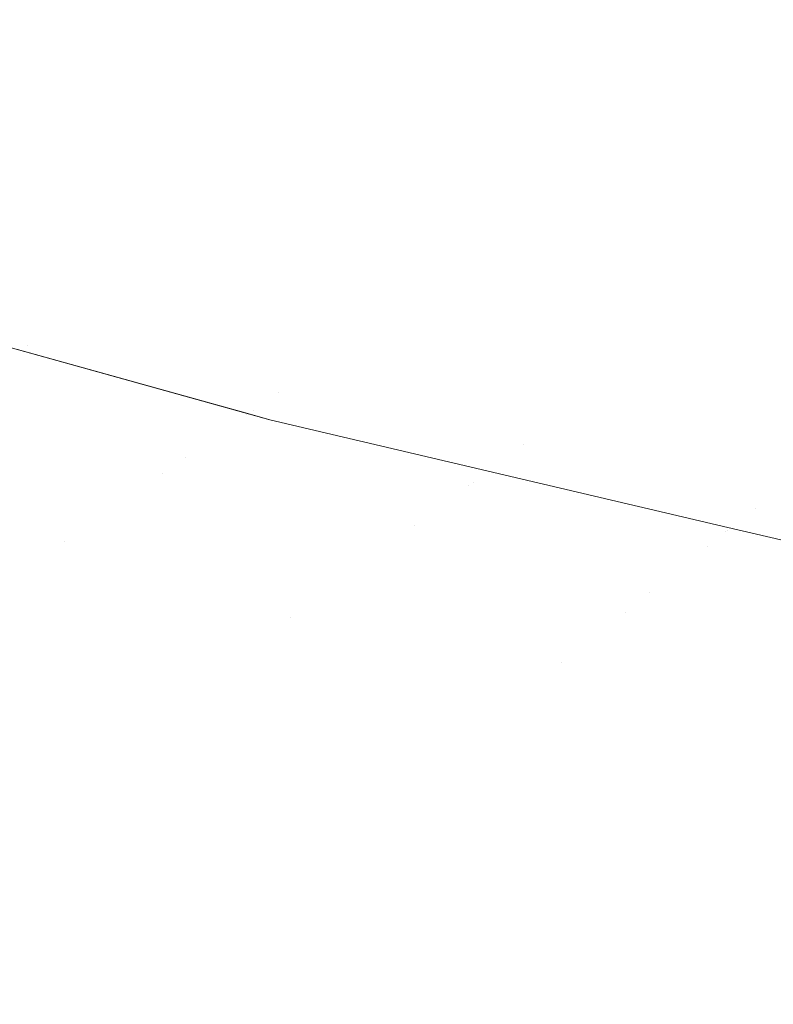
# Model space of a CAD drawing. Header units: centimetres. Extents: x -62 to 63, y 4 to 6.
# Tile 197 of 256: x -19.7927 to -19.7552, y 4.5002 to 4.5491. Entities that reach past the tile are written whole.
import ezdxf

# ---------------------------------------------------------------- set-up
doc = ezdxf.new("R2010")
doc.units = ezdxf.units.CM
doc.header["$LTSCALE"] = 2.54
doc.layers.add('Lucido design-1', color=7, linetype='Continuous')

# ---------------------------------------------------------------- blocks, each defined once
blk = doc.blocks.new('Gruppo-4-1')
at = {"color": 7, "linetype": 'Continuous', "lineweight": 9}
blk.add_3dface([(-61.851453, 5.900212, -2276.22217), (-61.851453, 4.300212, -2276.22217), (62.978378, 4.300212, -2276.22217), (62.978378, 5.900212, -2276.22217)], dxfattribs=at)
for points, invisible_edges in [([(-19.768154, 4.548717, -2276.663225), (-19.778241, 4.551599, -2276.663225), (-19.776173, 4.552869, -2276.661164), (-19.766172, 4.550011, -2276.661164)], 15), ([(-19.761997, 4.552738, -2276.657156), (-19.751906, 4.550031, -2276.657156), (-19.753933, 4.548619, -2276.65914), (-19.764119, 4.551352, -2276.65914)], 15), ([(-19.79211, 4.552224, -2276.667449), (-19.782149, 4.549199, -2276.667449), (-19.783985, 4.548071, -2276.669608), (-19.794021, 4.551119, -2276.669608)], 15), ([(-19.770063, 4.547469, -2276.665321), (-19.780233, 4.550375, -2276.665321), (-19.778241, 4.551599, -2276.663225), (-19.768154, 4.548717, -2276.663225)], 15), ([(-19.794021, 4.551119, -2276.669608), (-19.783985, 4.548071, -2276.669608), (-19.785742, 4.546992, -2276.671794), (-19.795849, 4.550061, -2276.671794)], 15), ([(-19.764119, 4.551352, -2276.65914), (-19.753933, 4.548619, -2276.65914), (-19.755894, 4.547254, -2276.661164), (-19.766172, 4.550011, -2276.661164)], 15), ([(-19.795849, 4.550061, -2276.671794), (-19.785742, 4.546992, -2276.671794), (-19.787419, 4.545963, -2276.674006), (-19.797594, 4.549052, -2276.674006)], 15), ([(-19.771898, 4.54627, -2276.667449), (-19.782149, 4.549199, -2276.667449), (-19.780233, 4.550375, -2276.665321), (-19.770063, 4.547469, -2276.665321)], 15), ([(-19.766172, 4.550011, -2276.661164), (-19.755894, 4.547254, -2276.661164), (-19.757787, 4.545935, -2276.663225), (-19.768154, 4.548717, -2276.663225)], 15), ([(-19.797594, 4.549052, -2276.674006), (-19.787419, 4.545963, -2276.674006), (-19.789014, 4.544983, -2276.676241), (-19.799253, 4.548092, -2276.676241)], 15), ([(-19.773658, 4.545121, -2276.669608), (-19.783985, 4.548071, -2276.669608), (-19.782149, 4.549199, -2276.667449), (-19.771898, 4.54627, -2276.667449)], 15), ([(-19.768154, 4.548717, -2276.663225), (-19.757787, 4.545935, -2276.663225), (-19.759611, 4.544665, -2276.665321), (-19.770063, 4.547469, -2276.665321)], 15), ([(-19.745348, 4.544602, -2276.661164), (-19.755894, 4.547254, -2276.661164), (-19.753933, 4.548619, -2276.65914), (-19.743481, 4.545991, -2276.65914)], 15), ([(-19.799253, 4.548092, -2276.676241), (-19.789014, 4.544983, -2276.676241), (-19.790527, 4.544054, -2276.678496), (-19.800828, 4.547182, -2276.678496)], 15), ([(-19.775342, 4.54402, -2276.671794), (-19.785742, 4.546992, -2276.671794), (-19.783985, 4.548071, -2276.669608), (-19.773658, 4.545121, -2276.669608)], 15), ([(-19.800828, 4.547182, -2276.678496), (-19.790527, 4.544054, -2276.678496), (-19.791957, 4.543175, -2276.680769), (-19.802316, 4.546321, -2276.680769)], 15), ([(-19.770063, 4.547469, -2276.665321), (-19.759611, 4.544665, -2276.665321), (-19.761365, 4.543444, -2276.667449), (-19.771898, 4.54627, -2276.667449)], 15), ([(-19.74715, 4.543261, -2276.663225), (-19.757787, 4.545935, -2276.663225), (-19.755894, 4.547254, -2276.661164), (-19.745348, 4.544602, -2276.661164)], 15), ([(-19.776949, 4.542971, -2276.674006), (-19.787419, 4.545963, -2276.674006), (-19.785742, 4.546992, -2276.671794), (-19.775342, 4.54402, -2276.671794)], 15), ([(-19.802316, 4.546321, -2276.680769), (-19.791957, 4.543175, -2276.680769), (-19.793305, 4.542348, -2276.683058), (-19.803718, 4.54551, -2276.683058)], 15), ([(-19.771898, 4.54627, -2276.667449), (-19.761365, 4.543444, -2276.667449), (-19.763046, 4.542273, -2276.669608), (-19.773658, 4.545121, -2276.669608)], 15), ([(-19.778477, 4.541972, -2276.676241), (-19.789014, 4.544983, -2276.676241), (-19.787419, 4.545963, -2276.674006), (-19.776949, 4.542971, -2276.674006)], 15), ([(-19.748886, 4.541969, -2276.665321), (-19.759611, 4.544665, -2276.665321), (-19.757787, 4.545935, -2276.663225), (-19.74715, 4.543261, -2276.663225)], 15), ([(-19.773658, 4.545121, -2276.669608), (-19.763046, 4.542273, -2276.669608), (-19.764655, 4.541153, -2276.671794), (-19.775342, 4.54402, -2276.671794)], 15), ([(-19.779927, 4.541025, -2276.678496), (-19.790527, 4.544054, -2276.678496), (-19.789014, 4.544983, -2276.676241), (-19.778477, 4.541972, -2276.676241)], 15), ([(-19.750556, 4.540726, -2276.667449), (-19.761365, 4.543444, -2276.667449), (-19.759611, 4.544665, -2276.665321), (-19.748886, 4.541969, -2276.665321)], 15), ([(-19.781298, 4.54013, -2276.680769), (-19.791957, 4.543175, -2276.680769), (-19.790527, 4.544054, -2276.678496), (-19.779927, 4.541025, -2276.678496)], 15), ([(-19.775342, 4.54402, -2276.671794), (-19.764655, 4.541153, -2276.671794), (-19.766189, 4.540084, -2276.674006), (-19.776949, 4.542971, -2276.674006)], 15), ([(-19.782589, 4.539286, -2276.683058), (-19.793305, 4.542348, -2276.683058), (-19.791957, 4.543175, -2276.680769), (-19.781298, 4.54013, -2276.680769)], 15), ([(-19.752156, 4.539535, -2276.669608), (-19.763046, 4.542273, -2276.669608), (-19.761365, 4.543444, -2276.667449), (-19.750556, 4.540726, -2276.667449)], 15), ([(-19.776949, 4.542971, -2276.674006), (-19.766189, 4.540084, -2276.674006), (-19.76765, 4.539067, -2276.676241), (-19.778477, 4.541972, -2276.676241)], 15), ([(-19.783801, 4.538494, -2276.68536), (-19.79457, 4.541571, -2276.68536), (-19.793305, 4.542348, -2276.683058), (-19.782589, 4.539286, -2276.683058)], 15), ([(-19.753688, 4.538396, -2276.671794), (-19.764655, 4.541153, -2276.671794), (-19.763046, 4.542273, -2276.669608), (-19.752156, 4.539535, -2276.669608)], 15), ([(-19.778477, 4.541972, -2276.676241), (-19.76765, 4.539067, -2276.676241), (-19.769035, 4.538102, -2276.678496), (-19.779927, 4.541025, -2276.678496)], 15), ([(-19.784934, 4.537755, -2276.687674), (-19.795751, 4.540845, -2276.687674), (-19.79457, 4.541571, -2276.68536), (-19.783801, 4.538494, -2276.68536)], 15), ([(-19.755149, 4.537308, -2276.674006), (-19.766189, 4.540084, -2276.674006), (-19.764655, 4.541153, -2276.671794), (-19.753688, 4.538396, -2276.671794)], 15), ([(-19.785987, 4.537067, -2276.689995), (-19.79685, 4.540171, -2276.689995), (-19.795751, 4.540845, -2276.687674), (-19.784934, 4.537755, -2276.687674)], 15), ([(-19.779927, 4.541025, -2276.678496), (-19.769035, 4.538102, -2276.678496), (-19.770344, 4.53719, -2276.680769), (-19.781298, 4.54013, -2276.680769)], 15), ([(-19.786961, 4.53643, -2276.692323), (-19.797866, 4.539546, -2276.692323), (-19.79685, 4.540171, -2276.689995), (-19.785987, 4.537067, -2276.689995)], 15), ([(-19.781298, 4.54013, -2276.680769), (-19.770344, 4.53719, -2276.680769), (-19.771578, 4.536331, -2276.683058), (-19.782589, 4.539286, -2276.683058)], 15), ([(-19.756539, 4.536274, -2276.676241), (-19.76765, 4.539067, -2276.676241), (-19.766189, 4.540084, -2276.674006), (-19.755149, 4.537308, -2276.674006)], 15), ([(-19.787856, 4.535845, -2276.694654), (-19.798801, 4.538972, -2276.694654), (-19.797866, 4.539546, -2276.692323), (-19.786961, 4.53643, -2276.692323)], 15), ([(-19.782589, 4.539286, -2276.683058), (-19.771578, 4.536331, -2276.683058), (-19.772736, 4.535525, -2276.68536), (-19.783801, 4.538494, -2276.68536)], 15), ([(-19.788674, 4.535311, -2276.696987), (-19.799654, 4.538449, -2276.696987), (-19.798801, 4.538972, -2276.694654), (-19.787856, 4.535845, -2276.694654)], 15), ([(-19.757857, 4.535292, -2276.678496), (-19.769035, 4.538102, -2276.678496), (-19.76765, 4.539067, -2276.676241), (-19.756539, 4.536274, -2276.676241)], 15), ([(-19.789414, 4.534828, -2276.699319), (-19.800426, 4.537974, -2276.699319), (-19.799654, 4.538449, -2276.696987), (-19.788674, 4.535311, -2276.696987)], 15), ([(-19.783801, 4.538494, -2276.68536), (-19.772736, 4.535525, -2276.68536), (-19.773817, 4.534772, -2276.687674), (-19.784934, 4.537755, -2276.687674)], 15), ([(-19.790078, 4.534394, -2276.701649), (-19.801119, 4.537549, -2276.701649), (-19.800426, 4.537974, -2276.699319), (-19.789414, 4.534828, -2276.699319)], 15), ([(-19.784934, 4.537755, -2276.687674), (-19.773817, 4.534772, -2276.687674), (-19.774823, 4.534071, -2276.689995), (-19.785987, 4.537067, -2276.689995)], 15), ([(-19.759104, 4.534365, -2276.680769), (-19.770344, 4.53719, -2276.680769), (-19.769035, 4.538102, -2276.678496), (-19.757857, 4.535292, -2276.678496)], 15), ([(-19.790666, 4.53401, -2276.703974), (-19.801733, 4.537172, -2276.703974), (-19.801119, 4.537549, -2276.701649), (-19.790078, 4.534394, -2276.701649)], 15), ([(-19.755149, 4.537308, -2276.674006), (-19.743835, 4.53465, -2276.674006), (-19.745153, 4.533599, -2276.676241), (-19.756539, 4.536274, -2276.676241)], 15), ([(-19.791621, 4.533386, -2276.7086), (-19.80273, 4.53656, -2276.7086), (-19.80227, 4.536842, -2276.706291), (-19.79118, 4.533674, -2276.706291)], 15), ([(-19.79118, 4.533674, -2276.706291), (-19.80227, 4.536842, -2276.706291), (-19.801733, 4.537172, -2276.703974), (-19.790666, 4.53401, -2276.703974)], 15), ([(-19.785987, 4.537067, -2276.689995), (-19.774823, 4.534071, -2276.689995), (-19.775754, 4.533423, -2276.692323), (-19.786961, 4.53643, -2276.692323)], 15), ([(-19.760278, 4.533491, -2276.683058), (-19.771578, 4.536331, -2276.683058), (-19.770344, 4.53719, -2276.680769), (-19.759104, 4.534365, -2276.680769)], 15), ([(-19.792289, 4.532949, -2276.713185), (-19.803426, 4.536132, -2276.713185), (-19.803115, 4.536323, -2276.710899), (-19.79199, 4.533144, -2276.710899)], 15), ([(-19.79199, 4.533144, -2276.710899), (-19.803115, 4.536323, -2276.710899), (-19.80273, 4.53656, -2276.7086), (-19.791621, 4.533386, -2276.7086)], 15), ([(-19.786961, 4.53643, -2276.692323), (-19.775754, 4.533423, -2276.692323), (-19.776609, 4.532827, -2276.694654), (-19.787856, 4.535845, -2276.694654)], 15), ([(-19.76138, 4.53267, -2276.68536), (-19.772736, 4.535525, -2276.68536), (-19.771578, 4.536331, -2276.683058), (-19.760278, 4.533491, -2276.683058)], 15), ([(-19.756539, 4.536274, -2276.676241), (-19.745153, 4.533599, -2276.676241), (-19.746403, 4.532601, -2276.678496), (-19.757857, 4.535292, -2276.678496)], 15), ([(-19.803951, 4.53586, -2276.72217), (-19.780236, 4.529248, -2276.72217), (-19.781334, 4.529554, -2276.92217), (-19.792771, 4.532743, -2276.92217)], 10), ([(-19.803951, 4.53586, -2276.72217), (-19.803935, 4.535819, -2276.71995), (-19.781309, 4.529554, -2276.71995)], 11), ([(-19.781309, 4.529554, -2276.71995), (-19.780236, 4.529248, -2276.72217), (-19.803951, 4.53586, -2276.72217)], 9), ([(-19.803935, 4.535819, -2276.71995), (-19.803835, 4.535881, -2276.717712), (-19.781218, 4.529618, -2276.717712), (-19.781309, 4.529554, -2276.71995)], 15), ([(-19.781063, 4.529726, -2276.715456), (-19.781218, 4.529618, -2276.717712), (-19.803835, 4.535881, -2276.717712), (-19.803666, 4.535985, -2276.715456)], 15), ([(-19.803666, 4.535985, -2276.715456), (-19.803426, 4.536132, -2276.713185), (-19.792289, 4.532949, -2276.713185)], 11), ([(-19.792289, 4.532949, -2276.713185), (-19.781063, 4.529726, -2276.715456), (-19.803666, 4.535985, -2276.715456)], 11), ([(-19.787856, 4.535845, -2276.694654), (-19.776609, 4.532827, -2276.694654), (-19.77739, 4.532284, -2276.696987), (-19.788674, 4.535311, -2276.696987)], 15), ([(-19.788674, 4.535311, -2276.696987), (-19.77739, 4.532284, -2276.696987), (-19.778097, 4.531791, -2276.699319), (-19.789414, 4.534828, -2276.699319)], 15), ([(-19.76241, 4.531904, -2276.687674), (-19.773817, 4.534772, -2276.687674), (-19.772736, 4.535525, -2276.68536), (-19.76138, 4.53267, -2276.68536)], 15), ([(-19.757857, 4.535292, -2276.678496), (-19.746403, 4.532601, -2276.678496), (-19.747586, 4.531658, -2276.680769), (-19.759104, 4.534365, -2276.680769)], 15), ([(-19.789414, 4.534828, -2276.699319), (-19.778097, 4.531791, -2276.699319), (-19.778732, 4.531349, -2276.701649), (-19.790078, 4.534394, -2276.701649)], 15), ([(-19.790078, 4.534394, -2276.701649), (-19.778732, 4.531349, -2276.701649), (-19.779294, 4.530958, -2276.703974), (-19.790666, 4.53401, -2276.703974)], 15), ([(-19.763368, 4.531191, -2276.689995), (-19.774823, 4.534071, -2276.689995), (-19.773817, 4.534772, -2276.687674), (-19.76241, 4.531904, -2276.687674)], 15), ([(-19.759104, 4.534365, -2276.680769), (-19.747586, 4.531658, -2276.680769), (-19.748699, 4.53077, -2276.683058), (-19.760278, 4.533491, -2276.683058)], 15), ([(-19.790666, 4.53401, -2276.703974), (-19.779294, 4.530958, -2276.703974), (-19.779785, 4.530616, -2276.706291), (-19.79118, 4.533674, -2276.706291)], 15), ([(-19.764254, 4.530532, -2276.692323), (-19.775754, 4.533423, -2276.692323), (-19.774823, 4.534071, -2276.689995), (-19.763368, 4.531191, -2276.689995)], 15), ([(-19.808603, 4.532952, -2276.948259), (-19.807945, 4.533356, -2276.946366), (-19.784981, 4.526997, -2276.946366), (-19.785583, 4.526578, -2276.948259)], 15), ([(-19.784432, 4.52738, -2276.944493), (-19.784981, 4.526997, -2276.946366), (-19.807945, 4.533356, -2276.946366), (-19.807346, 4.533725, -2276.944493)], 15), ([(-19.795524, 4.530836, -2276.942641), (-19.784432, 4.52738, -2276.944493), (-19.807346, 4.533725, -2276.944493)], 11), ([(-19.791621, 4.533386, -2276.7086), (-19.780206, 4.530323, -2276.7086), (-19.780559, 4.530077, -2276.710899), (-19.79199, 4.533144, -2276.710899)], 15), ([(-19.79118, 4.533674, -2276.706291), (-19.779785, 4.530616, -2276.706291), (-19.780206, 4.530323, -2276.7086), (-19.791621, 4.533386, -2276.7086)], 15), ([(-19.765068, 4.529926, -2276.694654), (-19.776609, 4.532827, -2276.694654), (-19.775754, 4.533423, -2276.692323), (-19.764254, 4.530532, -2276.692323)], 15), ([(-19.760278, 4.533491, -2276.683058), (-19.748699, 4.53077, -2276.683058), (-19.749745, 4.529937, -2276.68536), (-19.76138, 4.53267, -2276.68536)], 15), ([(-19.797939, 4.529258, -2276.95017), (-19.808603, 4.532952, -2276.948259), (-19.785583, 4.526578, -2276.948259)], 11), ([(-19.79199, 4.533144, -2276.710899), (-19.780559, 4.530077, -2276.710899), (-19.780844, 4.529878, -2276.713185), (-19.792289, 4.532949, -2276.713185)], 15), ([(-19.792289, 4.532949, -2276.713185), (-19.780844, 4.529878, -2276.713185), (-19.781063, 4.529726, -2276.715456)], 11), ([(-19.793074, 4.532436, -2276.928615), (-19.781594, 4.529356, -2276.928615), (-19.781931, 4.529121, -2276.931982), (-19.793427, 4.532206, -2276.931982)], 15), ([(-19.792872, 4.532568, -2276.925344), (-19.781401, 4.52949, -2276.925344), (-19.781594, 4.529356, -2276.928615), (-19.793074, 4.532436, -2276.928615)], 15), ([(-19.781401, 4.52949, -2276.925344), (-19.792872, 4.532568, -2276.925344), (-19.792771, 4.532743, -2276.92217)], 11), ([(-19.792771, 4.532743, -2276.92217), (-19.781334, 4.529554, -2276.92217), (-19.781401, 4.52949, -2276.925344)], 10), ([(-19.765812, 4.529373, -2276.696987), (-19.77739, 4.532284, -2276.696987), (-19.776609, 4.532827, -2276.694654), (-19.765068, 4.529926, -2276.694654)], 15), ([(-19.76138, 4.53267, -2276.68536), (-19.749745, 4.529937, -2276.68536), (-19.750721, 4.529158, -2276.687674), (-19.76241, 4.531904, -2276.687674)], 15), ([(-19.794267, 4.531657, -2276.93721), (-19.793943, 4.531869, -2276.935444), (-19.782424, 4.528778, -2276.935444), (-19.782733, 4.528563, -2276.93721)], 15), ([(-19.782157, 4.528964, -2276.933702), (-19.782424, 4.528778, -2276.935444), (-19.793943, 4.531869, -2276.935444), (-19.793663, 4.532051, -2276.933702)], 15), ([(-19.793663, 4.532051, -2276.933702), (-19.793427, 4.532206, -2276.931982), (-19.781931, 4.529121, -2276.931982), (-19.782157, 4.528964, -2276.933702)], 15), ([(-19.766485, 4.528872, -2276.699319), (-19.778097, 4.531791, -2276.699319), (-19.77739, 4.532284, -2276.696987), (-19.765812, 4.529373, -2276.696987)], 15), ([(-19.76241, 4.531904, -2276.687674), (-19.750721, 4.529158, -2276.687674), (-19.751629, 4.528433, -2276.689995), (-19.763368, 4.531191, -2276.689995)], 15), ([(-19.795055, 4.531142, -2276.940809), (-19.794637, 4.531415, -2276.938998), (-19.783087, 4.528316, -2276.938998), (-19.783487, 4.528038, -2276.940809)], 15), ([(-19.782733, 4.528563, -2276.93721), (-19.783087, 4.528316, -2276.938998), (-19.794637, 4.531415, -2276.938998), (-19.794267, 4.531657, -2276.93721)], 15), ([(-19.767089, 4.528422, -2276.701649), (-19.778732, 4.531349, -2276.701649), (-19.778097, 4.531791, -2276.699319), (-19.766485, 4.528872, -2276.699319)], 15), ([(-19.783487, 4.528038, -2276.940809), (-19.783934, 4.527726, -2276.942641), (-19.795524, 4.530836, -2276.942641), (-19.795055, 4.531142, -2276.940809)], 15), ([(-19.779785, 4.530616, -2276.706291), (-19.779294, 4.530958, -2276.703974), (-19.767624, 4.528024, -2276.703974)], 11), ([(-19.767624, 4.528024, -2276.703974), (-19.779294, 4.530958, -2276.703974), (-19.778732, 4.531349, -2276.701649), (-19.767089, 4.528422, -2276.701649)], 15), ([(-19.763368, 4.531191, -2276.689995), (-19.751629, 4.528433, -2276.689995), (-19.752469, 4.527763, -2276.692323), (-19.764254, 4.530532, -2276.692323)], 15), ([(-19.795524, 4.530836, -2276.942641), (-19.783934, 4.527726, -2276.942641), (-19.784432, 4.52738, -2276.944493)], 11), ([(-19.756108, 4.524861, -2276.706291), (-19.756489, 4.524558, -2276.7086), (-19.780206, 4.530323, -2276.7086), (-19.779785, 4.530616, -2276.706291)], 15), ([(-19.767624, 4.528024, -2276.703974), (-19.756108, 4.524861, -2276.706291), (-19.779785, 4.530616, -2276.706291)], 11), ([(-19.764254, 4.530532, -2276.692323), (-19.752469, 4.527763, -2276.692323), (-19.753242, 4.527147, -2276.694654), (-19.765068, 4.529926, -2276.694654)], 15), ([(-19.756807, 4.524304, -2276.710899), (-19.757064, 4.524098, -2276.713185), (-19.780844, 4.529878, -2276.713185), (-19.780559, 4.530077, -2276.710899)], 15), ([(-19.780559, 4.530077, -2276.710899), (-19.780206, 4.530323, -2276.7086), (-19.756489, 4.524558, -2276.7086), (-19.756807, 4.524304, -2276.710899)], 15), ([(-19.765068, 4.529926, -2276.694654), (-19.753242, 4.527147, -2276.694654), (-19.753947, 4.526585, -2276.696987), (-19.765812, 4.529373, -2276.696987)], 15), ([(-19.769814, 4.526394, -2276.928615), (-19.781594, 4.529356, -2276.928615), (-19.781401, 4.52949, -2276.925344), (-19.76963, 4.526531, -2276.925344)], 15), ([(-19.781401, 4.52949, -2276.925344), (-19.781334, 4.529554, -2276.92217), (-19.780236, 4.529248, -2276.92217)], 9), ([(-19.780236, 4.529248, -2276.92217), (-19.76963, 4.526531, -2276.925344), (-19.781401, 4.52949, -2276.925344)], 11), ([(-19.780236, 4.529248, -2276.72217), (-19.780236, 4.529248, -2276.92217), (-19.781334, 4.529554, -2276.92217)], 9), ([(-19.781309, 4.529554, -2276.71995), (-19.781218, 4.529618, -2276.717712), (-19.757402, 4.523829, -2276.717712), (-19.757485, 4.523763, -2276.71995)], 15), ([(-19.780236, 4.529248, -2276.72217), (-19.781309, 4.529554, -2276.71995), (-19.757485, 4.523763, -2276.71995)], 11), ([(-19.757262, 4.523941, -2276.715456), (-19.757402, 4.523829, -2276.717712), (-19.781218, 4.529618, -2276.717712), (-19.781063, 4.529726, -2276.715456)], 15), ([(-19.781063, 4.529726, -2276.715456), (-19.780844, 4.529878, -2276.713185), (-19.757064, 4.524098, -2276.713185), (-19.757262, 4.523941, -2276.715456)], 15), ([(-19.797939, 4.529258, -2276.95017), (-19.786241, 4.52612, -2276.95017), (-19.786956, 4.525622, -2276.952099), (-19.798687, 4.528769, -2276.952099)], 15), ([(-19.785583, 4.526578, -2276.948259), (-19.786241, 4.52612, -2276.95017), (-19.797939, 4.529258, -2276.95017)], 11), ([(-19.770349, 4.525995, -2276.933702), (-19.770604, 4.525806, -2276.935444), (-19.782424, 4.528778, -2276.935444), (-19.782157, 4.528964, -2276.933702)], 15), ([(-19.782157, 4.528964, -2276.933702), (-19.781931, 4.529121, -2276.931982), (-19.770134, 4.526156, -2276.931982), (-19.770349, 4.525995, -2276.933702)], 15), ([(-19.770134, 4.526156, -2276.931982), (-19.781931, 4.529121, -2276.931982), (-19.781594, 4.529356, -2276.928615), (-19.769814, 4.526394, -2276.928615)], 15), ([(-19.780236, 4.529248, -2276.92217), (-19.757474, 4.523903, -2276.92217), (-19.757568, 4.523697, -2276.925344), (-19.76963, 4.526531, -2276.925344)], 14), ([(-19.757474, 4.523903, -2276.92217), (-19.780236, 4.529248, -2276.92217), (-19.780236, 4.529248, -2276.72217), (-19.757474, 4.523903, -2276.72217)], 10), ([(-19.757485, 4.523763, -2276.71995), (-19.757474, 4.523903, -2276.72217), (-19.780236, 4.529248, -2276.72217)], 9), ([(-19.765812, 4.529373, -2276.696987), (-19.753947, 4.526585, -2276.696987), (-19.754585, 4.526076, -2276.699319), (-19.766485, 4.528872, -2276.699319)], 15), ([(-19.798687, 4.528769, -2276.952099), (-19.786956, 4.525622, -2276.952099), (-19.787731, 4.525082, -2276.954044), (-19.799498, 4.52824, -2276.954044)], 15), ([(-19.770898, 4.525587, -2276.93721), (-19.771235, 4.525336, -2276.938998), (-19.783087, 4.528316, -2276.938998), (-19.782733, 4.528563, -2276.93721)], 15), ([(-19.782733, 4.528563, -2276.93721), (-19.782424, 4.528778, -2276.935444), (-19.770604, 4.525806, -2276.935444), (-19.770898, 4.525587, -2276.93721)], 15), ([(-19.766485, 4.528872, -2276.699319), (-19.754585, 4.526076, -2276.699319), (-19.755158, 4.525619, -2276.701649), (-19.767089, 4.528422, -2276.701649)], 15), ([(-19.799498, 4.52824, -2276.954044), (-19.787731, 4.525082, -2276.954044), (-19.788567, 4.5245, -2276.956004), (-19.800373, 4.527668, -2276.956004)], 15), ([(-19.771615, 4.525053, -2276.940809), (-19.772042, 4.524736, -2276.942641), (-19.783934, 4.527726, -2276.942641), (-19.783487, 4.528038, -2276.940809)], 15), ([(-19.783487, 4.528038, -2276.940809), (-19.783087, 4.528316, -2276.938998), (-19.771235, 4.525336, -2276.938998), (-19.771615, 4.525053, -2276.940809)], 15), ([(-19.767089, 4.528422, -2276.701649), (-19.755158, 4.525619, -2276.701649), (-19.755665, 4.525214, -2276.703974), (-19.767624, 4.528024, -2276.703974)], 15), ([(-19.767624, 4.528024, -2276.703974), (-19.755665, 4.525214, -2276.703974), (-19.756108, 4.524861, -2276.706291)], 11), ([(-19.800373, 4.527668, -2276.956004), (-19.788567, 4.5245, -2276.956004), (-19.789466, 4.523874, -2276.957979), (-19.801314, 4.527053, -2276.957979)], 15), ([(-19.784432, 4.52738, -2276.944493), (-19.783934, 4.527726, -2276.942641), (-19.772042, 4.524736, -2276.942641), (-19.772515, 4.524384, -2276.944493)], 15), ([(-19.801314, 4.527053, -2276.957979), (-19.789466, 4.523874, -2276.957979), (-19.79043, 4.523203, -2276.959966), (-19.802323, 4.526394, -2276.959966)], 15), ([(-19.785583, 4.526578, -2276.948259), (-19.784981, 4.526997, -2276.946366), (-19.773038, 4.523995, -2276.946366)], 11), ([(-19.772515, 4.524384, -2276.944493), (-19.773038, 4.523995, -2276.946366), (-19.784981, 4.526997, -2276.946366), (-19.784432, 4.52738, -2276.944493)], 15), ([(-19.761343, 4.520686, -2276.948259), (-19.761937, 4.520212, -2276.95017), (-19.786241, 4.52612, -2276.95017), (-19.785583, 4.526578, -2276.948259)], 15), ([(-19.773038, 4.523995, -2276.946366), (-19.761343, 4.520686, -2276.948259), (-19.785583, 4.526578, -2276.948259)], 11), ([(-19.76963, 4.526531, -2276.925344), (-19.757568, 4.523697, -2276.925344), (-19.757742, 4.523558, -2276.928615), (-19.769814, 4.526394, -2276.928615)], 15), ([(-19.802323, 4.526394, -2276.959966), (-19.79043, 4.523203, -2276.959966), (-19.791461, 4.522485, -2276.961965), (-19.803402, 4.525689, -2276.961965)], 15), ([(-19.786956, 4.525622, -2276.952099), (-19.786241, 4.52612, -2276.95017), (-19.761937, 4.520212, -2276.95017), (-19.762583, 4.519697, -2276.952099)], 15), ([(-19.758491, 4.522961, -2276.935444), (-19.770604, 4.525806, -2276.935444), (-19.770349, 4.525995, -2276.933702)], 11), ([(-19.758491, 4.522961, -2276.935444), (-19.770349, 4.525995, -2276.933702), (-19.770134, 4.526156, -2276.931982)], 11), ([(-19.769814, 4.526394, -2276.928615), (-19.757742, 4.523558, -2276.928615), (-19.758046, 4.523316, -2276.931982), (-19.770134, 4.526156, -2276.931982)], 15), ([(-19.770134, 4.526156, -2276.931982), (-19.758046, 4.523316, -2276.931982), (-19.758491, 4.522961, -2276.935444)], 11), ([(-19.803402, 4.525689, -2276.961965), (-19.791461, 4.522485, -2276.961965), (-19.792561, 4.521719, -2276.963974), (-19.804554, 4.524937, -2276.963974)], 15), ([(-19.762583, 4.519697, -2276.952099), (-19.763282, 4.519139, -2276.954044), (-19.787731, 4.525082, -2276.954044), (-19.786956, 4.525622, -2276.952099)], 15), ([(-19.75877, 4.522738, -2276.93721), (-19.75909, 4.522483, -2276.938998), (-19.771235, 4.525336, -2276.938998), (-19.770898, 4.525587, -2276.93721)], 15), ([(-19.770898, 4.525587, -2276.93721), (-19.770604, 4.525806, -2276.935444), (-19.758491, 4.522961, -2276.935444), (-19.75877, 4.522738, -2276.93721)], 15), ([(-19.730472, 4.520412, -2276.701649), (-19.730923, 4.519996, -2276.703974), (-19.755665, 4.525214, -2276.703974), (-19.755158, 4.525619, -2276.701649)], 15), ([(-19.788567, 4.5245, -2276.956004), (-19.787731, 4.525082, -2276.954044), (-19.763282, 4.519139, -2276.954044), (-19.764036, 4.518538, -2276.956004)], 15), ([(-19.75945, 4.522195, -2276.940809), (-19.759855, 4.521873, -2276.942641), (-19.772042, 4.524736, -2276.942641), (-19.771615, 4.525053, -2276.940809)], 15), ([(-19.771615, 4.525053, -2276.940809), (-19.771235, 4.525336, -2276.938998), (-19.75909, 4.522483, -2276.938998), (-19.75945, 4.522195, -2276.940809)], 15), ([(-19.756108, 4.524861, -2276.706291), (-19.755665, 4.525214, -2276.703974), (-19.730923, 4.519996, -2276.703974), (-19.731316, 4.519631, -2276.706291)], 15), ([(-19.804554, 4.524937, -2276.963974), (-19.792561, 4.521719, -2276.963974), (-19.793731, 4.520903, -2276.96599), (-19.805779, 4.524136, -2276.96599)], 15), ([(-19.772515, 4.524384, -2276.944493), (-19.772042, 4.524736, -2276.942641), (-19.759855, 4.521873, -2276.942641), (-19.760304, 4.521515, -2276.944493)], 15), ([(-19.756807, 4.524304, -2276.710899), (-19.756489, 4.524558, -2276.7086), (-19.731653, 4.519319, -2276.7086), (-19.731936, 4.519058, -2276.710899)], 15), ([(-19.731316, 4.519631, -2276.706291), (-19.731653, 4.519319, -2276.7086), (-19.756489, 4.524558, -2276.7086), (-19.756108, 4.524861, -2276.706291)], 15), ([(-19.764036, 4.518538, -2276.956004), (-19.764848, 4.51789, -2276.957979), (-19.789466, 4.523874, -2276.957979), (-19.788567, 4.5245, -2276.956004)], 15), ([(-19.760304, 4.521515, -2276.944493), (-19.760799, 4.52112, -2276.946366), (-19.773038, 4.523995, -2276.946366), (-19.772515, 4.524384, -2276.944493)], 15), ([(-19.757262, 4.523941, -2276.715456), (-19.757064, 4.524098, -2276.713185), (-19.732164, 4.518846, -2276.713185), (-19.73234, 4.518684, -2276.715456)], 15), ([(-19.731936, 4.519058, -2276.710899), (-19.732164, 4.518846, -2276.713185), (-19.757064, 4.524098, -2276.713185), (-19.756807, 4.524304, -2276.710899)], 15), ([(-19.79043, 4.523203, -2276.959966), (-19.789466, 4.523874, -2276.957979), (-19.764848, 4.51789, -2276.957979), (-19.765718, 4.517196, -2276.959966)], 15), ([(-19.773038, 4.523995, -2276.946366), (-19.760799, 4.52112, -2276.946366), (-19.761343, 4.520686, -2276.948259)], 11), ([(-19.745676, 4.520608, -2276.931982), (-19.758046, 4.523316, -2276.931982), (-19.757742, 4.523558, -2276.928615), (-19.745389, 4.520854, -2276.928615)], 15), ([(-19.745389, 4.520854, -2276.928615), (-19.757742, 4.523558, -2276.928615), (-19.757568, 4.523697, -2276.925344), (-19.745224, 4.520995, -2276.925344)], 15), ([(-19.757568, 4.523697, -2276.925344), (-19.757474, 4.523903, -2276.92217), (-19.746291, 4.521278, -2276.92217)], 9), ([(-19.746291, 4.521278, -2276.92217), (-19.745224, 4.520995, -2276.925344), (-19.757568, 4.523697, -2276.925344)], 11), ([(-19.746291, 4.521278, -2276.72217), (-19.757474, 4.523903, -2276.72217), (-19.757485, 4.523763, -2276.71995)], 10), ([(-19.757485, 4.523763, -2276.71995), (-19.757402, 4.523829, -2276.717712), (-19.732464, 4.518569, -2276.717712), (-19.732537, 4.518501, -2276.71995)], 15), ([(-19.746291, 4.521278, -2276.72217), (-19.757485, 4.523763, -2276.71995), (-19.732537, 4.518501, -2276.71995)], 11), ([(-19.757474, 4.523903, -2276.72217), (-19.746291, 4.521278, -2276.72217), (-19.746291, 4.521278, -2276.92217), (-19.757474, 4.523903, -2276.92217)], 10), ([(-19.73234, 4.518684, -2276.715456), (-19.732464, 4.518569, -2276.717712), (-19.757402, 4.523829, -2276.717712), (-19.757262, 4.523941, -2276.715456)], 15), ([(-19.779206, 4.519404, -2276.961965), (-19.791461, 4.522485, -2276.961965), (-19.79043, 4.523203, -2276.959966)], 11), ([(-19.779206, 4.519404, -2276.961965), (-19.79043, 4.523203, -2276.959966), (-19.765718, 4.517196, -2276.959966)], 11), ([(-19.746096, 4.520248, -2276.935444), (-19.758491, 4.522961, -2276.935444), (-19.758046, 4.523316, -2276.931982), (-19.745676, 4.520608, -2276.931982)], 15), ([(-19.74636, 4.520021, -2276.93721), (-19.746661, 4.519763, -2276.938998), (-19.75909, 4.522483, -2276.938998), (-19.75877, 4.522738, -2276.93721)], 15), ([(-19.75877, 4.522738, -2276.93721), (-19.758491, 4.522961, -2276.935444), (-19.746096, 4.520248, -2276.935444), (-19.74636, 4.520021, -2276.93721)], 15), ([(-19.780254, 4.518625, -2276.963974), (-19.792561, 4.521719, -2276.963974), (-19.791461, 4.522485, -2276.961965), (-19.779206, 4.519404, -2276.961965)], 15), ([(-19.747002, 4.519471, -2276.940809), (-19.747384, 4.519143, -2276.942641), (-19.759855, 4.521873, -2276.942641), (-19.75945, 4.522195, -2276.940809)], 15), ([(-19.75945, 4.522195, -2276.940809), (-19.75909, 4.522483, -2276.938998), (-19.746661, 4.519763, -2276.938998), (-19.747002, 4.519471, -2276.940809)], 15), ([(-19.781368, 4.517795, -2276.96599), (-19.793731, 4.520903, -2276.96599), (-19.792561, 4.521719, -2276.963974), (-19.780254, 4.518625, -2276.963974)], 15), ([(-19.760304, 4.521515, -2276.944493), (-19.759855, 4.521873, -2276.942641), (-19.747384, 4.519143, -2276.942641), (-19.747808, 4.51878, -2276.944493)], 15), ([(-19.761343, 4.520686, -2276.948259), (-19.760799, 4.52112, -2276.946366), (-19.748276, 4.518378, -2276.946366), (-19.748789, 4.517938, -2276.948259)], 15), ([(-19.747808, 4.51878, -2276.944493), (-19.748276, 4.518378, -2276.946366), (-19.760799, 4.52112, -2276.946366), (-19.760304, 4.521515, -2276.944493)], 15), ([(-19.782552, 4.516914, -2276.968013), (-19.794975, 4.520038, -2276.968013), (-19.793731, 4.520903, -2276.96599), (-19.781368, 4.517795, -2276.96599)], 15), ([(-19.748789, 4.517938, -2276.948259), (-19.74935, 4.517457, -2276.95017), (-19.761937, 4.520212, -2276.95017), (-19.761343, 4.520686, -2276.948259)], 15), ([(-19.762583, 4.519697, -2276.952099), (-19.761937, 4.520212, -2276.95017), (-19.74935, 4.517457, -2276.95017)], 11), ([(-19.783806, 4.515981, -2276.97004), (-19.796292, 4.51912, -2276.97004), (-19.794975, 4.520038, -2276.968013), (-19.782552, 4.516914, -2276.968013)], 15), ([(-19.73706, 4.514314, -2276.952099), (-19.737681, 4.513739, -2276.954044), (-19.763282, 4.519139, -2276.954044), (-19.762583, 4.519697, -2276.952099)], 15), ([(-19.74935, 4.517457, -2276.95017), (-19.73706, 4.514314, -2276.952099), (-19.762583, 4.519697, -2276.952099)], 11), ([(-19.779206, 4.519404, -2276.961965), (-19.766649, 4.516454, -2276.961965), (-19.767642, 4.515662, -2276.963974), (-19.780254, 4.518625, -2276.963974)], 15), ([(-19.765718, 4.517196, -2276.959966), (-19.766649, 4.516454, -2276.961965), (-19.779206, 4.519404, -2276.961965)], 11), ([(-19.764036, 4.518538, -2276.956004), (-19.763282, 4.519139, -2276.954044), (-19.737681, 4.513739, -2276.954044), (-19.73835, 4.513119, -2276.956004)], 15), ([(-19.785133, 4.514993, -2276.972069), (-19.797686, 4.518149, -2276.972069), (-19.796292, 4.51912, -2276.97004), (-19.783806, 4.515981, -2276.97004)], 15), ([(-19.780254, 4.518625, -2276.963974), (-19.767642, 4.515662, -2276.963974), (-19.768699, 4.514819, -2276.96599), (-19.781368, 4.517795, -2276.96599)], 15), ([(-19.73835, 4.513119, -2276.956004), (-19.73907, 4.512453, -2276.957979), (-19.764848, 4.51789, -2276.957979), (-19.764036, 4.518538, -2276.956004)], 15), ([(-19.786533, 4.513951, -2276.974099), (-19.799157, 4.517125, -2276.974099), (-19.797686, 4.518149, -2276.972069), (-19.785133, 4.514993, -2276.972069)], 15), ([(-19.781368, 4.517795, -2276.96599), (-19.768699, 4.514819, -2276.96599), (-19.769821, 4.513924, -2276.968013), (-19.782552, 4.516914, -2276.968013)], 15), ([(-19.765718, 4.517196, -2276.959966), (-19.764848, 4.51789, -2276.957979), (-19.73907, 4.512453, -2276.957979), (-19.739842, 4.511738, -2276.959966)], 15), ([(-19.739842, 4.511738, -2276.959966), (-19.740668, 4.510974, -2276.961965), (-19.766649, 4.516454, -2276.961965), (-19.765718, 4.517196, -2276.959966)], 15), ([(-19.788009, 4.512853, -2276.976126), (-19.800708, 4.516045, -2276.976126), (-19.799157, 4.517125, -2276.974099), (-19.786533, 4.513951, -2276.974099)], 15), ([(-19.782552, 4.516914, -2276.968013), (-19.769821, 4.513924, -2276.968013), (-19.771011, 4.512975, -2276.97004), (-19.783806, 4.515981, -2276.97004)], 15), ([(-19.767642, 4.515662, -2276.963974), (-19.766649, 4.516454, -2276.961965), (-19.740668, 4.510974, -2276.961965), (-19.741549, 4.510158, -2276.963974)], 15), ([(-19.789562, 4.511697, -2276.978149), (-19.802339, 4.514909, -2276.978149), (-19.800708, 4.516045, -2276.976126), (-19.788009, 4.512853, -2276.976126)], 15), ([(-19.783806, 4.515981, -2276.97004), (-19.771011, 4.512975, -2276.97004), (-19.772269, 4.511971, -2276.972069), (-19.785133, 4.514993, -2276.972069)], 15), ([(-19.741549, 4.510158, -2276.963974), (-19.742487, 4.50929, -2276.96599), (-19.768699, 4.514819, -2276.96599), (-19.767642, 4.515662, -2276.963974)], 15), ([(-19.791193, 4.510483, -2276.980164), (-19.804052, 4.513716, -2276.980164), (-19.802339, 4.514909, -2276.978149), (-19.789562, 4.511697, -2276.978149)], 15), ([(-19.785133, 4.514993, -2276.972069), (-19.772269, 4.511971, -2276.972069), (-19.773597, 4.510912, -2276.974099), (-19.786533, 4.513951, -2276.974099)], 15), ([(-19.769821, 4.513924, -2276.968013), (-19.768699, 4.514819, -2276.96599), (-19.742487, 4.50929, -2276.96599), (-19.743483, 4.508368, -2276.968013)], 15), ([(-19.786533, 4.513951, -2276.974099), (-19.773597, 4.510912, -2276.974099), (-19.774997, 4.509796, -2276.976126), (-19.788009, 4.512853, -2276.976126)], 15), ([(-19.743483, 4.508368, -2276.968013), (-19.744538, 4.507391, -2276.97004), (-19.771011, 4.512975, -2276.97004), (-19.769821, 4.513924, -2276.968013)], 15), ([(-19.792903, 4.509211, -2276.98217), (-19.805848, 4.512465, -2276.98217), (-19.804052, 4.513716, -2276.980164), (-19.791193, 4.510483, -2276.980164)], 15), ([(-19.788009, 4.512853, -2276.976126), (-19.774997, 4.509796, -2276.976126), (-19.776469, 4.508621, -2276.978149), (-19.789562, 4.511697, -2276.978149)], 15), ([(-19.772269, 4.511971, -2276.972069), (-19.771011, 4.512975, -2276.97004), (-19.744538, 4.507391, -2276.97004), (-19.745654, 4.506357, -2276.972069)], 15), ([(-19.745654, 4.506357, -2276.972069), (-19.746833, 4.505266, -2276.974099), (-19.773597, 4.510912, -2276.974099), (-19.772269, 4.511971, -2276.972069)], 15), ([(-19.789562, 4.511697, -2276.978149), (-19.776469, 4.508621, -2276.978149), (-19.778016, 4.507388, -2276.980164), (-19.791193, 4.510483, -2276.980164)], 15), ([(-19.774997, 4.509796, -2276.976126), (-19.773597, 4.510912, -2276.974099), (-19.746833, 4.505266, -2276.974099), (-19.748075, 4.504117, -2276.976126)], 15), ([(-19.791193, 4.510483, -2276.980164), (-19.778016, 4.507388, -2276.980164), (-19.779637, 4.506094, -2276.98217), (-19.792903, 4.509211, -2276.98217)], 15), ([(-19.748075, 4.504117, -2276.976126), (-19.749381, 4.502907, -2276.978149), (-19.776469, 4.508621, -2276.978149), (-19.774997, 4.509796, -2276.976126)], 15), ([(-19.792903, 4.509211, -2276.98217), (-19.779637, 4.506094, -2276.98217), (-19.781335, 4.50474, -2276.984163), (-19.794693, 4.507879, -2276.984163)], 15), ([(-19.778016, 4.507388, -2276.980164), (-19.776469, 4.508621, -2276.978149), (-19.749381, 4.502907, -2276.978149), (-19.750753, 4.501637, -2276.980164)], 15), ([(-19.794693, 4.507879, -2276.984163), (-19.781335, 4.50474, -2276.984163), (-19.78311, 4.503325, -2276.986141), (-19.796564, 4.506486, -2276.986141)], 15), ([(-19.750753, 4.501637, -2276.980164), (-19.752192, 4.500305, -2276.98217), (-19.779637, 4.506094, -2276.98217), (-19.778016, 4.507388, -2276.980164)], 15), ([(-19.796564, 4.506486, -2276.986141), (-19.78311, 4.503325, -2276.986141), (-19.784962, 4.501848, -2276.988101), (-19.798517, 4.505033, -2276.988101)], 15), ([(-19.781335, 4.50474, -2276.984163), (-19.779637, 4.506094, -2276.98217), (-19.752192, 4.500305, -2276.98217), (-19.753698, 4.498911, -2276.984163)], 15), ([(-19.798517, 4.505033, -2276.988101), (-19.784962, 4.501848, -2276.988101), (-19.786892, 4.500308, -2276.990039), (-19.800552, 4.503518, -2276.990039)], 15), ([(-19.753698, 4.498911, -2276.984163), (-19.755272, 4.497453, -2276.986141), (-19.78311, 4.503325, -2276.986141), (-19.781335, 4.50474, -2276.984163)], 15), ([(-19.800552, 4.503518, -2276.990039), (-19.786892, 4.500308, -2276.990039), (-19.7889, 4.498706, -2276.991952), (-19.802671, 4.501941, -2276.991952)], 15), ([(-19.784962, 4.501848, -2276.988101), (-19.78311, 4.503325, -2276.986141), (-19.755272, 4.497453, -2276.986141), (-19.756916, 4.495932, -2276.988101)], 15), ([(-19.802671, 4.501941, -2276.991952), (-19.7889, 4.498706, -2276.991952), (-19.790988, 4.497042, -2276.993838), (-19.804872, 4.500303, -2276.993838)], 15), ([(-19.756916, 4.495932, -2276.988101), (-19.758628, 4.494347, -2276.990039), (-19.786892, 4.500308, -2276.990039), (-19.784962, 4.501848, -2276.988101)], 15), ([(-19.804872, 4.500303, -2276.993838), (-19.790988, 4.497042, -2276.993838), (-19.793154, 4.495314, -2276.995693), (-19.807156, 4.498604, -2276.995693)], 15), ([(-19.7889, 4.498706, -2276.991952), (-19.786892, 4.500308, -2276.990039), (-19.758628, 4.494347, -2276.990039), (-19.76041, 4.492697, -2276.991952)], 15)]:
    blk.add_3dface(points, dxfattribs=dict(at, invisible_edges=invisible_edges))
blk = doc.blocks.new('Gruppo-5-1')
at = {"color": 7}
blk.add_blockref('Gruppo-4-1', (0, 0), dxfattribs=at)

msp = doc.modelspace()

# ---------------------------------------------------------------- block references
at = {"layer": 'Lucido design-1', "color": 7}
msp.add_blockref('Gruppo-5-1', (0, 0), dxfattribs=at)

doc.saveas('drawing.dxf')
